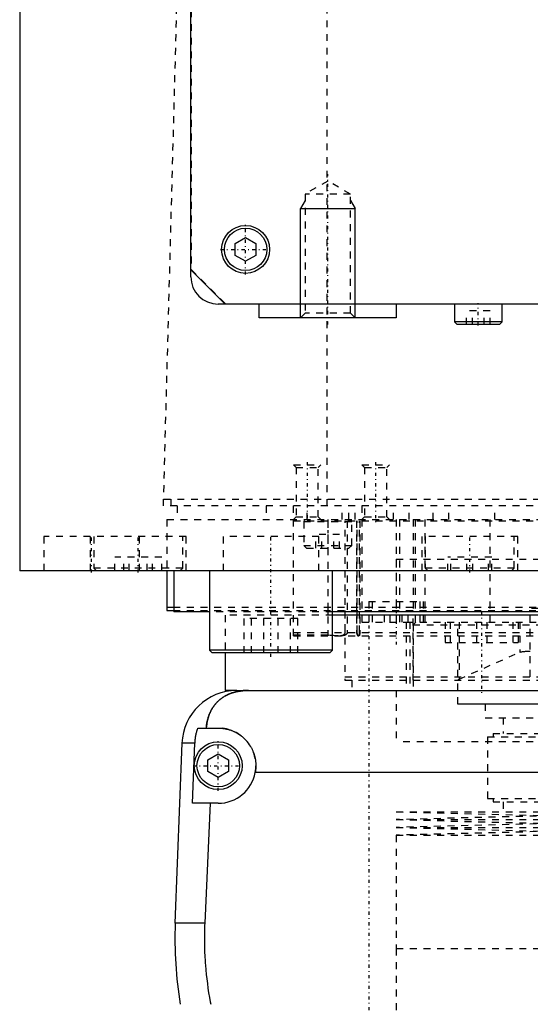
# Model space of a CAD drawing. Extents: x -120 to 120, y -123 to 447.
# Tile 2 of 11: x -100 to -25, y -38 to 106. Entities that reach past the tile are written whole.
import ezdxf

# ---------------------------------------------------------------- set-up
doc = ezdxf.new("R2010")
doc.units = 0
doc.linetypes.add('CENTER', pattern=[1.5, 0.45, -0.5, 0.05, -0.5])
doc.linetypes.add('DASHED', pattern=[2, 1, -1])
for name, color, linetype in [('AM_0', 7, 'CONTINUOUS'), ('AM_10', 7, 'CONTINUOUS'), ('AM_3', 7, 'DASHED'), ('AM_7', 7, 'CENTER')]:
    doc.layers.add(name, color=color, linetype=linetype)

msp = doc.modelspace()

# ---------------------------------------------------------------- linework, layer by layer
at = {"layer": 'AM_0', "color": 7, "linetype": 'CONTINUOUS'}
for p, q in [((-75, 68), (-75, 380)), ((-100, 363), (-100, 25)), ((-68.5, 72.87), (-67, 73.73)), ((-67, 73.73), (-65.5, 72.87)), ((-68.5, 71.13), (-68.5, 72.87)), ((-65.5, 72.87), (-65.5, 71.13)), ((-67, 70.27), (-68.5, 71.13)), ((-65.5, 71.13), (-67, 70.27)), ((-75, 69), (-70, 64)), ((71, 64), (-71, 64)), ((-65, 62), (-65, 64)), ((-45, 64), (-45, 62)), ((-36.5, 64), (-36.5, 61.4)), ((-29.5, 61.4), (-29.5, 64)), ((-45, 62), (-65, 62)), ((-36.5, 61.4), (-36.1, 61)), ((-29.5, 61.4), (-36.5, 61.4)), ((-29.9, 61), (-36.1, 61)), ((-29.9, 61), (-29.5, 61.4)), ((100, 25), (-100, 25)), ((-88.79, 25.01), (-88.79, 25)), ((-78.5, 25), (-78.5, 19.2)), ((-77.5, 25), (-77.5, 19)), ((-72.29, 25), (-72.29, 13.4)), ((-54.29, 13.4), (-54.29, 25)), ((-40.35, 25), (-40.35, 25)), ((-78.5, 19.7), (-77.57, 19.7)), ((-78.5, 19.2), (-77.58, 19.2)), ((-72.29, 19), (-77.5, 19)), ((54.29, 19), (-54.29, 19)), ((54.3, 18.5), (-54.3, 18.5)), ((-72.29, 13.4), (-71.89, 13)), ((-54.29, 13.4), (-72.29, 13.4)), ((-54.69, 13), (-71.89, 13)), ((-70, 13), (-70, 7.5)), ((-54.69, 13), (-54.29, 13.4)), ((-68.3, 7.5), (-70, 7.5)), ((-68.3, 7.5), (68.3, 7.5)), ((-73.97, 2), (-71, 2)), ((-77.28, -26.54), (-76.29, -0.2)), ((-74.4, -0.2), (-76.29, -0.2)), ((-74.75, -9), (-74.4, -0.2)), ((-72.5, -2.63), (-71, -1.77)), ((-72.5, -4.37), (-72.5, -2.63)), ((-71, -1.77), (-69.5, -2.63)), ((-69.5, -2.63), (-69.5, -4.37)), ((-71, -5.23), (-72.5, -4.37)), ((-69.5, -4.37), (-71, -5.23)), ((65.59, -4.5), (-65.59, -4.5)), ((-71, -9), (-74.75, -9)), ((-72.2, -9), (-72.97, -26.54)), ((-72.97, -26.54), (-77.28, -26.54))]:
    msp.add_line(p, q, dxfattribs=at)
for points in [[(-66.56, 7.5, 0), (-66.61, 7.5, 0), (-66.7, 7.5, 0), (-66.8, 7.5, 0), (-66.84, 7.5, 0), (-66.89, 7.49, 0), (-66.98, 7.49, 0), (-67.08, 7.49, 0), (-67.17, 7.48, 0), (-67.26, 7.47, 0), (-67.35, 7.47, 0), (-67.4, 7.46, 0), (-67.45, 7.46, 0), (-67.54, 7.45, 0), (-67.63, 7.44, 0), (-67.72, 7.42, 0), (-67.82, 7.41, 0), (-67.91, 7.4, 0), (-67.95, 7.39, 0), (-68, 7.38, 0), (-68.09, 7.37, 0), (-68.18, 7.35, 0), (-68.23, 7.34, 0), (-68.27, 7.33, 0), (-68.36, 7.31, 0), (-68.45, 7.29, 0), (-68.49, 7.28, 0), (-68.53, 7.27, 0), (-68.62, 7.24, 0), (-68.71, 7.22, 0), (-68.79, 7.2, 0), (-68.88, 7.17, 0), (-68.96, 7.14, 0), (-69, 7.13, 0), (-69.04, 7.11, 0), (-69.13, 7.08, 0), (-69.21, 7.05, 0), (-69.29, 7.02, 0), (-69.37, 6.99, 0), (-69.45, 6.96, 0), (-69.49, 6.94, 0), (-69.53, 6.92, 0), (-69.6, 6.89, 0), (-69.68, 6.85, 0), (-69.76, 6.81, 0), (-69.83, 6.77, 0), (-69.91, 6.74, 0), (-69.94, 6.72, 0), (-69.98, 6.69, 0), (-70.05, 6.65, 0), (-70.12, 6.61, 0), (-70.19, 6.57, 0), (-70.26, 6.52, 0), (-70.33, 6.48, 0), (-70.37, 6.46, 0), (-70.4, 6.43, 0), (-70.47, 6.39, 0), (-70.53, 6.34, 0), (-70.6, 6.29, 0), (-70.66, 6.24, 0), (-70.72, 6.19, 0), (-70.75, 6.17, 0), (-70.78, 6.14, 0), (-70.84, 6.09, 0), (-70.9, 6.04, 0), (-70.93, 6.01, 0), (-70.96, 5.98, 0), (-71.02, 5.93, 0), (-71.08, 5.87, 0), (-71.1, 5.85, 0), (-71.13, 5.82, 0), (-71.19, 5.76, 0), (-71.24, 5.71, 0), (-71.29, 5.65, 0), (-71.34, 5.59, 0), (-71.4, 5.53, 0), (-71.42, 5.5, 0), (-71.45, 5.47, 0), (-71.5, 5.41, 0), (-71.54, 5.35, 0), (-71.59, 5.28, 0), (-71.64, 5.22, 0), (-71.68, 5.16, 0), (-71.71, 5.12, 0), (-71.73, 5.09, 0), (-71.77, 5.02, 0), (-71.82, 4.96, 0), (-71.86, 4.89, 0), (-71.9, 4.82, 0), (-71.94, 4.75, 0), (-71.96, 4.72, 0), (-71.98, 4.68, 0), (-72.02, 4.61, 0), (-72.06, 4.54, 0), (-72.1, 4.46, 0), (-72.13, 4.39, 0), (-72.17, 4.32, 0), (-72.18, 4.28, 0), (-72.2, 4.24, 0), (-72.24, 4.16, 0), (-72.27, 4.09, 0), (-72.3, 4.01, 0), (-72.33, 3.93, 0), (-72.36, 3.85, 0), (-72.37, 3.81, 0), (-72.39, 3.77, 0), (-72.42, 3.69, 0), (-72.44, 3.61, 0), (-72.46, 3.57, 0), (-72.47, 3.52, 0), (-72.49, 3.44, 0), (-72.52, 3.36, 0), (-72.53, 3.32, 0), (-72.54, 3.27, 0), (-72.56, 3.19, 0), (-72.58, 3.1, 0), (-72.6, 3.02, 0), (-72.62, 2.93, 0), (-72.63, 2.84, 0), (-72.64, 2.8, 0), (-72.65, 2.76, 0), (-72.66, 2.67, 0), (-72.68, 2.58, 0), (-72.72, 2.27, 0), (-72.74, 2, 0)], [(-74.4, -0.2, 0), (-74.39, -0.14, 0), (-74.39, -0.02, 0), (-74.38, 0.1, 0), (-74.37, 0.16, 0), (-74.37, 0.23, 0), (-74.35, 0.35, 0), (-74.34, 0.47, 0), (-74.32, 0.6, 0), (-74.3, 0.72, 0), (-74.28, 0.85, 0), (-74.27, 0.91, 0), (-74.26, 0.97, 0), (-74.23, 1.1, 0), (-74.2, 1.22, 0), (-74.17, 1.34, 0), (-74.14, 1.47, 0), (-74.1, 1.59, 0), (-74.09, 1.65, 0), (-74.07, 1.71, 0), (-74.03, 1.83, 0), (-73.99, 1.94, 0), (-73.97, 2, 0)], [(-71, 2, 0), (-70.96, 2, 0), (-70.87, 2, 0), (-70.78, 2, 0), (-70.73, 1.99, 0), (-70.69, 1.99, 0), (-70.6, 1.99, 0), (-70.51, 1.98, 0), (-70.42, 1.97, 0), (-70.33, 1.96, 0), (-70.24, 1.95, 0), (-70.19, 1.94, 0), (-70.15, 1.93, 0), (-70.06, 1.92, 0), (-69.97, 1.9, 0), (-69.88, 1.88, 0), (-69.79, 1.86, 0), (-69.7, 1.84, 0), (-69.65, 1.83, 0), (-69.61, 1.82, 0), (-69.52, 1.8, 0), (-69.43, 1.77, 0), (-69.38, 1.76, 0), (-69.34, 1.74, 0), (-69.25, 1.72, 0), (-69.17, 1.69, 0), (-69.12, 1.67, 0), (-69.08, 1.65, 0), (-68.99, 1.62, 0), (-68.91, 1.59, 0), (-68.82, 1.55, 0), (-68.74, 1.51, 0), (-68.66, 1.48, 0), (-68.61, 1.46, 0), (-68.57, 1.44, 0), (-68.49, 1.39, 0), (-68.41, 1.35, 0), (-68.33, 1.31, 0), (-68.25, 1.26, 0), (-68.17, 1.22, 0), (-68.14, 1.2, 0), (-68.1, 1.17, 0), (-68.02, 1.12, 0), (-67.95, 1.07, 0), (-67.87, 1.02, 0), (-67.8, 0.97, 0), (-67.73, 0.92, 0), (-67.69, 0.89, 0), (-67.66, 0.87, 0), (-67.59, 0.81, 0), (-67.52, 0.76, 0), (-67.45, 0.7, 0), (-67.39, 0.65, 0), (-67.32, 0.59, 0), (-67.29, 0.56, 0), (-67.26, 0.53, 0), (-67.2, 0.47, 0), (-67.14, 0.41, 0), (-67.08, 0.35, 0), (-67.02, 0.29, 0), (-66.96, 0.23, 0), (-66.93, 0.2, 0), (-66.9, 0.17, 0), (-66.84, 0.1, 0), (-66.79, 0.04, 0), (-66.76, 0, 0), (-66.73, -0.03, 0), (-66.68, -0.1, 0), (-66.62, -0.17, 0), (-66.6, -0.2, 0), (-66.57, -0.24, 0), (-66.52, -0.31, 0), (-66.47, -0.38, 0), (-66.42, -0.45, 0), (-66.37, -0.53, 0), (-66.32, -0.6, 0), (-66.3, -0.64, 0), (-66.28, -0.68, 0), (-66.23, -0.76, 0), (-66.19, -0.83, 0), (-66.15, -0.91, 0), (-66.11, -0.99, 0), (-66.06, -1.07, 0), (-66.05, -1.11, 0), (-66.03, -1.15, 0), (-65.99, -1.23, 0), (-65.95, -1.32, 0), (-65.92, -1.4, 0), (-65.88, -1.48, 0), (-65.85, -1.57, 0), (-65.84, -1.61, 0), (-65.82, -1.65, 0), (-65.79, -1.74, 0), (-65.76, -1.82, 0), (-65.74, -1.91, 0), (-65.71, -1.99, 0), (-65.69, -2.08, 0), (-65.68, -2.12, 0), (-65.66, -2.17, 0), (-65.64, -2.25, 0), (-65.62, -2.34, 0), (-65.61, -2.43, 0), (-65.59, -2.52, 0), (-65.57, -2.6, 0), (-65.57, -2.65, 0), (-65.56, -2.69, 0), (-65.55, -2.78, 0), (-65.54, -2.87, 0), (-65.53, -2.91, 0), (-65.53, -2.96, 0), (-65.52, -3.04, 0), (-65.51, -3.13, 0), (-65.51, -3.18, 0), (-65.51, -3.22, 0), (-65.5, -3.31, 0), (-65.5, -3.39, 0), (-65.5, -3.48, 0), (-65.5, -3.57, 0), (-65.5, -3.65, 0), (-65.5, -3.7, 0), (-65.51, -3.74, 0), (-65.51, -3.83, 0), (-65.52, -3.92, 0), (-65.52, -4.01, 0), (-65.53, -4.1, 0), (-65.54, -4.19, 0), (-65.55, -4.23, 0), (-65.55, -4.28, 0), (-65.57, -4.37, 0), (-65.58, -4.46, 0), (-65.59, -4.5, 0)], [(-72.97, -26.54, 0), (-72.99, -26.87, 0), (-73.01, -27.51, 0), (-73.02, -28.16, 0), (-73.02, -28.47, 0), (-73.02, -28.79, 0), (-73.02, -29.43, 0), (-73, -30.07, 0), (-72.98, -30.72, 0), (-72.96, -31.37, 0), (-72.92, -32.03, 0), (-72.9, -32.36, 0), (-72.87, -32.69, 0), (-72.82, -33.35, 0), (-72.75, -34.02, 0), (-72.68, -34.69, 0), (-72.59, -35.36, 0), (-72.5, -36.04, 0), (-72.45, -36.38, 0), (-72.4, -36.71, 0), (-72.29, -37.39, 0), (-72.17, -38.06, 0), (-72.1, -38.4, 0)]]:
    msp.add_polyline3d(points, dxfattribs=at)
for centre, radius in [((-67, 72), 3.5), ((-67, 72), 3.1), ((-71, -3.5), 3.5), ((-71, -3.5), 3.1)]:
    msp.add_circle(centre, radius, dxfattribs=at)
for centre, radius, start, end in [((-71, 68), 4, 180, 270), ((-68.3, -0.5), 8, 90, 177.861), ((-71, -3.5), 5.5, 270, 349.5243), ((-17.32, -28.78), 60, 177.861, 189.225)]:
    msp.add_arc(centre, radius, start, end, dxfattribs=at)
at = {"layer": 'AM_10', "color": 7, "linetype": 'CONTINUOUS'}
for p, q in [((-58.32, 79.17), (-59, 78)), ((-59, 62), (-59, 78)), ((-59, 78), (-51, 78)), ((-51.68, 79.17), (-51, 78)), ((-51, 62), (-51, 78))]:
    msp.add_line(p, q, dxfattribs=at)
at = {"layer": 'AM_3', "color": 6, "linetype": 'DASHED'}
for p, q in [((-74.95, 374.95), (-74.95, 69.05)), ((-79, 34.5), (-76.83, 115.63)), ((-55.06, 34.5), (-55.06, 116.6)), ((-55, 82), (-58.32, 80.08)), ((-51.68, 80.08), (-55, 82)), ((-58.32, 80.08), (-58.32, 62.68)), ((-51.68, 80.08), (-58.32, 80.08)), ((-51.68, 62.68), (-51.68, 80.08)), ((-74.95, 69.05), (-69.95, 64.05)), ((-69.95, 64.05), (69.95, 64.05)), ((-58.32, 62.68), (-59, 62)), ((-51.68, 62.68), (-58.32, 62.68)), ((-51, 62), (-51.68, 62.68)), ((-34.73, 61), (-34.73, 63)), ((-31.27, 63), (-34.73, 63)), ((-33.87, 61), (-33.87, 63)), ((-32.13, 61), (-32.13, 63)), ((-31.27, 61), (-31.27, 63)), ((-60, 40.5), (-59.62, 40.12)), ((-60, 40.5), (-56, 40.5)), ((-56.38, 40.12), (-56, 40.5)), ((-50, 40.5), (-49.62, 40.12)), ((-50, 40.5), (-46, 40.5)), ((-46.38, 40.12), (-46, 40.5)), ((-59.62, 40.12), (-59.62, 32.88)), ((-59.62, 40.12), (-56.38, 40.12)), ((-56.38, 32.88), (-56.38, 40.12)), ((-49.62, 40.12), (-49.62, 32.88)), ((-49.62, 40.12), (-46.38, 40.12)), ((-46.38, 32.88), (-46.38, 40.12)), ((-78.97, 35.5), (78.97, 35.5)), ((-77.86, 34.5), (-77.86, 35.5)), ((-60, 15.5), (-60, 35.5)), ((79, 34.5), (-79, 34.5)), ((-77, 34.5), (-77, 32.5)), ((-64, 34.5), (-64, 32.5)), ((-58, 32.5), (-58, 34.5)), ((-52.9, 32.5), (-52.9, 34.5)), ((-51.9, 32.5), (-51.9, 34.5)), ((-51, 32.5), (-51, 34.5)), ((-50, 34.5), (-50, 17.5)), ((-45.38, 32.5), (-45.38, 34.5)), ((-43.08, 32.5), (-43.08, 34.5)), ((-39.62, 32.5), (-39.62, 34.5)), ((-37.31, 32.5), (-37.31, 34.5)), ((-30.58, 32.5), (-30.58, 34.5)), ((-78.5, 32.5), (78.5, 32.5)), ((-78.5, 32.5), (-78.5, 25)), ((-59.62, 32.88), (-60, 32.5)), ((-60, 32.3), (60, 32.3)), ((-59.62, 32.88), (-56.38, 32.88)), ((-58.5, 32.2), (-58.5, 28.7)), ((-58.5, 32.2), (-51.5, 32.2)), ((-56, 32.5), (-56.38, 32.88)), ((-55, 32.3), (-55, 15.5)), ((-52.44, 16), (-52.44, 32.3)), ((-52.15, 32.3), (-52.15, 16)), ((-51.5, 28.7), (-51.5, 32.2)), ((-50.79, 32.3), (-50.79, 16)), ((-50.69, 16), (-50.69, 32.3)), ((-50.36, 16), (-50.36, 32.3)), ((-50.32, 32.3), (-50.32, 16)), ((-49.62, 32.88), (-50, 32.5)), ((-49.62, 32.88), (-46.38, 32.88)), ((-46, 32.5), (-46.38, 32.88)), ((-45, 32.5), (-45, 17.5)), ((-44.5, 32.5), (-44.5, 17.5)), ((-42.5, 32.5), (-42.5, 19.2)), ((-42.23, 32.5), (-42.23, 17.5)), ((-40.83, 32.5), (-40.83, 17.5)), ((-31.31, 32.5), (-31.31, 17.5)), ((-56.73, 28.3), (-56.73, 30.3)), ((-53.27, 30.3), (-56.73, 30.3)), ((-55.87, 28.3), (-55.87, 30.3)), ((-54.13, 28.3), (-54.13, 30.3)), ((-53.27, 28.3), (-53.27, 30.3)), ((-96.5, 30), (-96.5, 25)), ((-75.69, 30), (-96.5, 30)), ((-89.69, 30), (-89.69, 25)), ((-89.19, 30), (-89.19, 25.4)), ((-82.5, 25), (-82.5, 30)), ((-76.19, 25.4), (-76.19, 30)), ((-75.69, 25), (-75.69, 30)), ((-70.29, 30), (-70.29, 25)), ((-56.29, 30), (-70.29, 30)), ((-56.29, 25), (-56.29, 30)), ((-41.25, 30), (-41.25, 25)), ((-27.25, 30), (-41.25, 30)), ((-40.75, 30), (-40.75, 25.4)), ((-27.75, 25.4), (-27.75, 30)), ((-27.25, 25), (-27.25, 30)), ((-58.5, 28.7), (-58.1, 28.3)), ((-58.5, 28.7), (-51.5, 28.7)), ((-58.1, 28.3), (-51.9, 28.3)), ((-51.9, 28.3), (-51.5, 28.7)), ((-86.12, 25), (-86.12, 27)), ((-79.25, 27), (-86.12, 27)), ((-84.8, 25), (-84.8, 27)), ((-84.01, 25), (-84.01, 27)), ((-81.36, 25), (-81.36, 27)), ((-80.58, 25), (-80.58, 27)), ((-79.25, 25), (-79.25, 27)), ((-45, 26.7), (45, 26.7)), ((-45, 26.7), (-45, 19.2)), ((-37.45, 25), (-37.45, 27)), ((-31.05, 27), (-37.45, 27)), ((-37, 25), (-37, 27)), ((-34.7, 25), (-34.7, 27)), ((-33.8, 25), (-33.8, 27)), ((-31.5, 25), (-31.5, 27)), ((-31.05, 25), (-31.05, 27)), ((-89.19, 25.4), (-88.79, 25.01)), ((-76.19, 25.4), (-89.19, 25.4)), ((-76.59, 25), (-76.19, 25.4)), ((-40.75, 25.4), (-40.35, 25)), ((-27.75, 25.4), (-40.75, 25.4)), ((-28.15, 25), (-27.75, 25.4)), ((-49, 20.5), (-49, 17.5)), ((-49, 20.5), (-41, 20.5)), ((-48.5, 20.5), (-48.5, 17.5)), ((-41.5, 17.5), (-41.5, 20.5)), ((-41, 17.5), (-41, 20.5)), ((-77.58, 19.2), (77.58, 19.2)), ((-77.57, 19.7), (77.57, 19.7)), ((-54.29, 19), (-72.29, 19)), ((-55, 19), (-55, 18.5)), ((-52.5, 19.2), (-52.5, 9)), ((-42.5, 9), (-42.5, 19.2)), ((-18.23, 19.5), (-25.44, 19.5)), ((-25.44, 9.5), (-25.44, 19.5)), ((-70, 18.5), (-70, 13)), ((-54.3, 18.5), (-70, 18.5)), ((-67.19, 13), (-67.19, 18)), ((-59.38, 18), (-67.19, 18)), ((-66.14, 13), (-66.14, 18)), ((-64.33, 13), (-64.33, 18)), ((-62.24, 13), (-62.24, 18)), ((-60.43, 13), (-60.43, 18)), ((-59.38, 13), (-59.38, 18)), ((-50, 17.5), (-43.53, 17.5)), ((-46.73, 17.5), (-46.73, 18.5)), ((-45.87, 17.5), (-45.87, 18.5)), ((-44.13, 17.5), (-44.13, 18.5)), ((-43.53, 17.5), (-43.53, 7.5)), ((-43.53, 17.5), (-21.53, 17.5)), ((-43.27, 17.5), (-43.27, 18.5)), ((-43.03, 17.5), (-43.03, 7.5)), ((-42.13, 17.5), (-42.53, 17.1)), ((-37.86, 17.5), (-37.86, 14.5)), ((-37.11, 17.5), (-37.11, 14.5)), ((-36, 5.5), (-36, 17.5)), ((-35.82, 17.5), (-35.82, 9.14)), ((-33.28, 17.5), (-33.28, 14.5)), ((-31.77, 17.5), (-31.77, 14.5)), ((-27.95, 17.5), (-27.95, 14.5)), ((-27.19, 17.5), (-27.19, 14.5)), ((-26.96, 17.5), (-26.96, 13.1)), ((-60, 16), (60, 16)), ((-42.53, 17.1), (-42.53, 7.5)), ((-42.53, 17.1), (-22.53, 17.1)), ((-55, 15.57), (-60, 15.57)), ((-60, 15.5), (60, 15.5)), ((-60, 15.5), (-54.31, 15.5)), ((-37.86, 14.5), (-27.19, 14.5)), ((-35.82, 9.14), (-26.96, 13.1)), ((-25.44, 13.27), (-25.41, 13.27)), ((-52.5, 9.5), (52.5, 9.5)), ((-52.5, 9), (52.5, 9)), ((-51.5, 9), (-51.5, 7.5)), ((-45, 7.5), (-45, 0)), ((-45, 7.5), (-45, 0)), ((-36, 5.52), (36, 5.52)), ((36, 5.5), (-36, 5.5)), ((-32, 5.5), (-32, 3.5)), ((-32, 3.5), (32, 3.5)), ((-29.35, 3.5), (-29.35, 1.2)), ((45, 0), (-45, 0)), ((-31.65, 0.7), (-31.65, -8.3)), ((-31.65, 0.7), (31.65, 0.7)), ((-30.85, 1.2), (-30.85, 0.7)), ((-30.85, 1.2), (30.85, 1.2)), ((-31.65, -8.3), (31.65, -8.3)), ((-30.85, -8.3), (-30.85, -8.8)), ((-30.85, -8.8), (30.85, -8.8)), ((-29.35, -8.8), (-29.35, -10.25)), ((-45, -10.25), (-22.5, -10.82)), ((-45, -10.25), (45, -10.25)), ((-22.5, -10.82), (-45, -11.39)), ((-45, -11.39), (-22.5, -11.96)), ((-45, -11.39), (45, -11.39)), ((-22.5, -11.96), (-45, -12.53)), ((-45, -12.53), (-22.5, -13.1)), ((-45, -12.53), (45, -12.53)), ((-22.5, -13.1), (-45, -13.67)), ((-45, -13.67), (-45, -30.25)), ((-45, -13.67), (45, -13.67)), ((-45, -30.25), (45, -30.25)), ((-45, -30.25), (-45, -46.83)), ((-45, -30.25), (0, -30.25))]:
    msp.add_line(p, q, dxfattribs=at)
for points in [[(-53.48, 15.5, 0), (-53.44, 15.5, 0), (-53.37, 15.5, 0), (-53.3, 15.5, 0), (-53.27, 15.51, 0), (-53.24, 15.51, 0), (-53.17, 15.51, 0), (-53.1, 15.52, 0), (-53.02, 15.53, 0), (-52.95, 15.55, 0), (-52.88, 15.57, 0), (-52.85, 15.58, 0), (-52.82, 15.59, 0), (-52.76, 15.61, 0), (-52.72, 15.63, 0), (-52.71, 15.63, 0), (-52.7, 15.64, 0), (-52.69, 15.64, 0), (-52.69, 15.64, 0), (-52.68, 15.65, 0), (-52.67, 15.66, 0), (-52.66, 15.66, 0), (-52.65, 15.67, 0), (-52.64, 15.67, 0), (-52.63, 15.68, 0), (-52.63, 15.68, 0), (-52.62, 15.69, 0), (-52.61, 15.69, 0), (-52.6, 15.7, 0), (-52.59, 15.71, 0), (-52.58, 15.72, 0), (-52.58, 15.72, 0), (-52.57, 15.72, 0), (-52.57, 15.73, 0), (-52.56, 15.74, 0), (-52.55, 15.75, 0), (-52.54, 15.76, 0), (-52.53, 15.76, 0), (-52.53, 15.77, 0), (-52.53, 15.77, 0), (-52.52, 15.78, 0), (-52.51, 15.79, 0), (-52.51, 15.8, 0), (-52.5, 15.8, 0), (-52.5, 15.81, 0), (-52.49, 15.82, 0), (-52.49, 15.83, 0), (-52.48, 15.83, 0), (-52.48, 15.84, 0), (-52.47, 15.85, 0), (-52.47, 15.86, 0), (-52.46, 15.88, 0), (-52.46, 15.89, 0), (-52.46, 15.89, 0), (-52.45, 15.9, 0), (-52.45, 15.91, 0), (-52.45, 15.92, 0), (-52.45, 15.93, 0), (-52.44, 15.95, 0), (-52.44, 15.96, 0), (-52.44, 15.96, 0), (-52.44, 15.97, 0), (-52.44, 15.98, 0), (-52.44, 15.99, 0), (-52.44, 16, 0)], [(-52.15, 16, 0), (-52.15, 16, 0), (-52.15, 15.99, 0), (-52.15, 15.99, 0), (-52.15, 15.98, 0), (-52.15, 15.98, 0), (-52.15, 15.97, 0), (-52.15, 15.97, 0), (-52.15, 15.96, 0), (-52.15, 15.96, 0), (-52.15, 15.95, 0), (-52.15, 15.95, 0), (-52.15, 15.95, 0), (-52.15, 15.94, 0), (-52.16, 15.93, 0), (-52.16, 15.93, 0), (-52.16, 15.92, 0), (-52.16, 15.92, 0), (-52.16, 15.91, 0), (-52.16, 15.91, 0), (-52.16, 15.91, 0), (-52.16, 15.9, 0), (-52.16, 15.9, 0), (-52.16, 15.9, 0), (-52.17, 15.89, 0), (-52.17, 15.88, 0), (-52.17, 15.88, 0), (-52.17, 15.88, 0), (-52.17, 15.87, 0), (-52.17, 15.87, 0), (-52.18, 15.86, 0), (-52.18, 15.86, 0), (-52.18, 15.85, 0), (-52.18, 15.85, 0), (-52.18, 15.85, 0), (-52.18, 15.84, 0), (-52.19, 15.84, 0), (-52.19, 15.83, 0), (-52.19, 15.83, 0), (-52.19, 15.82, 0), (-52.2, 15.82, 0), (-52.2, 15.82, 0), (-52.2, 15.81, 0), (-52.2, 15.81, 0), (-52.21, 15.8, 0), (-52.21, 15.8, 0), (-52.21, 15.79, 0), (-52.21, 15.79, 0), (-52.21, 15.79, 0), (-52.22, 15.78, 0), (-52.22, 15.78, 0), (-52.22, 15.77, 0), (-52.23, 15.77, 0), (-52.23, 15.77, 0), (-52.23, 15.76, 0), (-52.23, 15.76, 0), (-52.24, 15.76, 0), (-52.24, 15.75, 0), (-52.25, 15.74, 0), (-52.26, 15.73, 0), (-52.27, 15.71, 0), (-52.3, 15.69, 0), (-52.32, 15.67, 0), (-52.35, 15.65, 0), (-52.37, 15.64, 0), (-52.4, 15.62, 0), (-52.41, 15.61, 0), (-52.43, 15.6, 0), (-52.46, 15.59, 0), (-52.49, 15.58, 0), (-52.5, 15.57, 0)], [(-50.79, 16, 0), (-50.79, 16, 0), (-50.79, 15.99, 0), (-50.79, 15.98, 0), (-50.79, 15.98, 0), (-50.79, 15.97, 0), (-50.79, 15.97, 0), (-50.79, 15.96, 0), (-50.79, 15.95, 0), (-50.79, 15.94, 0), (-50.79, 15.94, 0), (-50.79, 15.93, 0), (-50.79, 15.93, 0), (-50.79, 15.92, 0), (-50.79, 15.91, 0), (-50.79, 15.91, 0), (-50.78, 15.9, 0), (-50.78, 15.89, 0), (-50.78, 15.89, 0), (-50.78, 15.88, 0), (-50.78, 15.88, 0), (-50.78, 15.87, 0), (-50.78, 15.87, 0), (-50.78, 15.86, 0), (-50.78, 15.86, 0), (-50.78, 15.85, 0), (-50.78, 15.84, 0), (-50.78, 15.84, 0), (-50.78, 15.83, 0), (-50.77, 15.83, 0), (-50.77, 15.82, 0), (-50.77, 15.81, 0), (-50.77, 15.81, 0), (-50.77, 15.8, 0), (-50.77, 15.8, 0), (-50.77, 15.79, 0), (-50.77, 15.78, 0), (-50.76, 15.78, 0), (-50.76, 15.77, 0), (-50.76, 15.76, 0), (-50.76, 15.76, 0), (-50.76, 15.76, 0), (-50.76, 15.75, 0), (-50.75, 15.74, 0), (-50.75, 15.74, 0), (-50.75, 15.73, 0), (-50.75, 15.73, 0), (-50.75, 15.72, 0), (-50.75, 15.72, 0), (-50.74, 15.71, 0), (-50.74, 15.71, 0), (-50.74, 15.7, 0), (-50.74, 15.7, 0), (-50.74, 15.69, 0), (-50.73, 15.69, 0), (-50.73, 15.68, 0), (-50.73, 15.68, 0), (-50.73, 15.67, 0), (-50.73, 15.67, 0), (-50.72, 15.66, 0), (-50.72, 15.66, 0), (-50.72, 15.66, 0), (-50.72, 15.65, 0), (-50.72, 15.65, 0), (-50.72, 15.64, 0), (-50.71, 15.64, 0), (-50.71, 15.64, 0), (-50.71, 15.63, 0), (-50.71, 15.63, 0), (-50.71, 15.63, 0), (-50.71, 15.62, 0), (-50.7, 15.62, 0), (-50.7, 15.61, 0), (-50.7, 15.61, 0), (-50.7, 15.61, 0), (-50.69, 15.6, 0), (-50.69, 15.6, 0), (-50.69, 15.6, 0), (-50.69, 15.59, 0), (-50.68, 15.59, 0), (-50.68, 15.59, 0), (-50.68, 15.58, 0), (-50.68, 15.58, 0), (-50.67, 15.58, 0), (-50.67, 15.57, 0), (-50.67, 15.57, 0), (-50.67, 15.57, 0), (-50.67, 15.56, 0), (-50.66, 15.56, 0), (-50.66, 15.56, 0), (-50.66, 15.55, 0), (-50.66, 15.55, 0), (-50.65, 15.55, 0), (-50.65, 15.55, 0), (-50.65, 15.54, 0), (-50.65, 15.54, 0), (-50.64, 15.54, 0), (-50.64, 15.54, 0), (-50.64, 15.53, 0), (-50.64, 15.53, 0), (-50.63, 15.53, 0), (-50.63, 15.53, 0), (-50.63, 15.53, 0), (-50.62, 15.52, 0), (-50.62, 15.52, 0), (-50.62, 15.52, 0), (-50.62, 15.52, 0), (-50.62, 15.52, 0), (-50.61, 15.52, 0), (-50.61, 15.51, 0), (-50.61, 15.51, 0), (-50.61, 15.51, 0), (-50.61, 15.51, 0), (-50.6, 15.51, 0), (-50.6, 15.51, 0), (-50.6, 15.51, 0), (-50.6, 15.51, 0), (-50.59, 15.51, 0), (-50.59, 15.5, 0), (-50.59, 15.5, 0), (-50.59, 15.5, 0), (-50.58, 15.5, 0), (-50.58, 15.5, 0), (-50.58, 15.5, 0), (-50.58, 15.5, 0), (-50.57, 15.5, 0), (-50.57, 15.5, 0), (-50.57, 15.5, 0), (-50.57, 15.5, 0), (-50.57, 15.5, 0), (-50.56, 15.5, 0)], [(-50.49, 15.5, 0), (-50.49, 15.5, 0), (-50.5, 15.5, 0), (-50.5, 15.5, 0), (-50.5, 15.5, 0), (-50.5, 15.5, 0), (-50.5, 15.5, 0), (-50.51, 15.5, 0), (-50.51, 15.5, 0), (-50.51, 15.5, 0), (-50.51, 15.5, 0), (-50.51, 15.5, 0), (-50.52, 15.5, 0), (-50.52, 15.51, 0), (-50.52, 15.51, 0), (-50.52, 15.51, 0), (-50.53, 15.51, 0), (-50.53, 15.51, 0), (-50.53, 15.51, 0), (-50.53, 15.51, 0), (-50.53, 15.51, 0), (-50.54, 15.52, 0), (-50.54, 15.52, 0), (-50.54, 15.52, 0), (-50.54, 15.52, 0), (-50.54, 15.52, 0), (-50.54, 15.52, 0), (-50.55, 15.52, 0), (-50.55, 15.53, 0), (-50.55, 15.53, 0), (-50.55, 15.53, 0), (-50.56, 15.53, 0), (-50.56, 15.54, 0), (-50.56, 15.54, 0), (-50.56, 15.54, 0), (-50.56, 15.54, 0), (-50.57, 15.54, 0), (-50.57, 15.55, 0), (-50.57, 15.55, 0), (-50.57, 15.55, 0), (-50.58, 15.55, 0), (-50.58, 15.56, 0), (-50.58, 15.56, 0), (-50.58, 15.56, 0), (-50.58, 15.57, 0), (-50.59, 15.57, 0), (-50.59, 15.57, 0), (-50.59, 15.58, 0), (-50.59, 15.58, 0), (-50.59, 15.58, 0), (-50.6, 15.59, 0), (-50.6, 15.59, 0), (-50.6, 15.59, 0), (-50.6, 15.6, 0), (-50.6, 15.6, 0), (-50.61, 15.6, 0), (-50.61, 15.61, 0), (-50.61, 15.61, 0), (-50.61, 15.62, 0), (-50.61, 15.62, 0), (-50.62, 15.63, 0), (-50.62, 15.63, 0), (-50.62, 15.63, 0), (-50.62, 15.63, 0), (-50.62, 15.64, 0), (-50.62, 15.64, 0), (-50.63, 15.64, 0), (-50.63, 15.65, 0), (-50.63, 15.65, 0), (-50.63, 15.66, 0), (-50.63, 15.66, 0), (-50.63, 15.66, 0), (-50.64, 15.67, 0), (-50.64, 15.68, 0), (-50.64, 15.68, 0), (-50.64, 15.69, 0), (-50.64, 15.69, 0), (-50.64, 15.69, 0), (-50.65, 15.7, 0), (-50.65, 15.7, 0), (-50.65, 15.71, 0), (-50.65, 15.72, 0), (-50.65, 15.72, 0), (-50.65, 15.72, 0), (-50.66, 15.73, 0), (-50.66, 15.73, 0), (-50.66, 15.74, 0), (-50.66, 15.75, 0), (-50.66, 15.75, 0), (-50.66, 15.76, 0), (-50.66, 15.76, 0), (-50.67, 15.77, 0), (-50.67, 15.77, 0), (-50.67, 15.78, 0), (-50.67, 15.79, 0), (-50.67, 15.79, 0), (-50.67, 15.8, 0), (-50.67, 15.8, 0), (-50.67, 15.81, 0), (-50.68, 15.81, 0), (-50.68, 15.82, 0), (-50.68, 15.83, 0), (-50.68, 15.84, 0), (-50.68, 15.84, 0), (-50.68, 15.85, 0), (-50.68, 15.85, 0), (-50.68, 15.86, 0), (-50.68, 15.86, 0), (-50.68, 15.87, 0), (-50.68, 15.87, 0), (-50.68, 15.88, 0), (-50.69, 15.89, 0), (-50.69, 15.89, 0), (-50.69, 15.89, 0), (-50.69, 15.9, 0), (-50.69, 15.91, 0), (-50.69, 15.92, 0), (-50.69, 15.92, 0), (-50.69, 15.93, 0), (-50.69, 15.93, 0), (-50.69, 15.94, 0), (-50.69, 15.95, 0), (-50.69, 15.95, 0), (-50.69, 15.96, 0), (-50.69, 15.97, 0), (-50.69, 15.97, 0), (-50.69, 15.98, 0), (-50.69, 15.98, 0), (-50.69, 15.99, 0), (-50.69, 16, 0), (-50.69, 16, 0)], [(-50.49, 15.5, 0), (-50.49, 15.5, 0), (-50.49, 15.5, 0), (-50.49, 15.5, 0), (-50.49, 15.5, 0), (-50.49, 15.5, 0), (-50.48, 15.5, 0), (-50.48, 15.5, 0), (-50.48, 15.5, 0), (-50.48, 15.5, 0), (-50.47, 15.5, 0), (-50.47, 15.5, 0), (-50.47, 15.5, 0), (-50.47, 15.51, 0), (-50.47, 15.51, 0), (-50.47, 15.51, 0), (-50.46, 15.51, 0), (-50.46, 15.51, 0), (-50.46, 15.51, 0), (-50.46, 15.51, 0), (-50.46, 15.51, 0), (-50.45, 15.51, 0), (-50.45, 15.52, 0), (-50.45, 15.52, 0), (-50.45, 15.52, 0), (-50.45, 15.52, 0), (-50.45, 15.52, 0), (-50.45, 15.52, 0), (-50.44, 15.53, 0), (-50.44, 15.53, 0), (-50.44, 15.53, 0), (-50.44, 15.53, 0), (-50.44, 15.53, 0), (-50.44, 15.54, 0), (-50.43, 15.54, 0), (-50.43, 15.54, 0), (-50.43, 15.54, 0), (-50.43, 15.55, 0), (-50.43, 15.55, 0), (-50.42, 15.55, 0), (-50.42, 15.55, 0), (-50.42, 15.56, 0), (-50.42, 15.56, 0), (-50.42, 15.56, 0), (-50.42, 15.57, 0), (-50.42, 15.57, 0), (-50.41, 15.57, 0), (-50.41, 15.58, 0), (-50.41, 15.58, 0), (-50.41, 15.58, 0), (-50.41, 15.59, 0), (-50.41, 15.59, 0), (-50.41, 15.59, 0), (-50.4, 15.6, 0), (-50.4, 15.6, 0), (-50.4, 15.6, 0), (-50.4, 15.61, 0), (-50.4, 15.61, 0), (-50.4, 15.62, 0), (-50.4, 15.62, 0), (-50.4, 15.63, 0), (-50.4, 15.63, 0), (-50.39, 15.63, 0), (-50.39, 15.64, 0), (-50.39, 15.64, 0), (-50.39, 15.64, 0), (-50.39, 15.65, 0), (-50.39, 15.65, 0), (-50.39, 15.66, 0), (-50.39, 15.66, 0), (-50.39, 15.66, 0), (-50.39, 15.67, 0), (-50.38, 15.67, 0), (-50.38, 15.68, 0), (-50.38, 15.68, 0), (-50.38, 15.69, 0), (-50.38, 15.69, 0), (-50.38, 15.69, 0), (-50.38, 15.7, 0), (-50.38, 15.71, 0), (-50.38, 15.71, 0), (-50.38, 15.72, 0), (-50.38, 15.72, 0), (-50.37, 15.73, 0), (-50.37, 15.73, 0), (-50.37, 15.74, 0), (-50.37, 15.74, 0), (-50.37, 15.75, 0), (-50.37, 15.75, 0), (-50.37, 15.76, 0), (-50.37, 15.76, 0), (-50.37, 15.77, 0), (-50.37, 15.77, 0), (-50.37, 15.78, 0), (-50.37, 15.79, 0), (-50.37, 15.8, 0), (-50.37, 15.8, 0), (-50.37, 15.81, 0), (-50.36, 15.81, 0), (-50.36, 15.82, 0), (-50.36, 15.82, 0), (-50.36, 15.83, 0), (-50.36, 15.84, 0), (-50.36, 15.84, 0), (-50.36, 15.85, 0), (-50.36, 15.85, 0), (-50.36, 15.86, 0), (-50.36, 15.87, 0), (-50.36, 15.87, 0), (-50.36, 15.87, 0), (-50.36, 15.88, 0), (-50.36, 15.89, 0), (-50.36, 15.89, 0), (-50.36, 15.89, 0), (-50.36, 15.9, 0), (-50.36, 15.91, 0), (-50.36, 15.92, 0), (-50.36, 15.92, 0), (-50.36, 15.93, 0), (-50.36, 15.93, 0), (-50.36, 15.94, 0), (-50.36, 15.95, 0), (-50.36, 15.95, 0), (-50.36, 15.96, 0), (-50.36, 15.97, 0), (-50.36, 15.97, 0), (-50.36, 15.98, 0), (-50.36, 15.98, 0), (-50.36, 15.99, 0), (-50.36, 16, 0), (-50.36, 16, 0)], [(-50.32, 16, 0), (-50.32, 16, 0), (-50.32, 15.99, 0), (-50.32, 15.98, 0), (-50.32, 15.98, 0), (-50.32, 15.98, 0), (-50.32, 15.97, 0), (-50.32, 15.96, 0), (-50.32, 15.95, 0), (-50.32, 15.95, 0), (-50.32, 15.94, 0), (-50.32, 15.94, 0), (-50.32, 15.93, 0), (-50.32, 15.92, 0), (-50.32, 15.92, 0), (-50.32, 15.91, 0), (-50.32, 15.9, 0), (-50.32, 15.9, 0), (-50.32, 15.89, 0), (-50.32, 15.89, 0), (-50.32, 15.88, 0), (-50.32, 15.87, 0), (-50.32, 15.87, 0), (-50.32, 15.87, 0), (-50.32, 15.86, 0), (-50.32, 15.85, 0), (-50.32, 15.85, 0), (-50.32, 15.84, 0), (-50.32, 15.84, 0), (-50.32, 15.83, 0), (-50.32, 15.82, 0), (-50.32, 15.82, 0), (-50.32, 15.81, 0), (-50.32, 15.81, 0), (-50.32, 15.8, 0), (-50.33, 15.8, 0), (-50.33, 15.79, 0), (-50.33, 15.78, 0), (-50.33, 15.78, 0), (-50.33, 15.77, 0), (-50.33, 15.77, 0), (-50.33, 15.76, 0), (-50.33, 15.76, 0), (-50.33, 15.75, 0), (-50.33, 15.74, 0), (-50.33, 15.74, 0), (-50.33, 15.73, 0), (-50.33, 15.73, 0), (-50.33, 15.72, 0), (-50.33, 15.72, 0), (-50.33, 15.71, 0), (-50.34, 15.71, 0), (-50.34, 15.7, 0), (-50.34, 15.69, 0), (-50.34, 15.69, 0), (-50.34, 15.69, 0), (-50.34, 15.68, 0), (-50.34, 15.68, 0), (-50.34, 15.67, 0), (-50.34, 15.67, 0), (-50.34, 15.66, 0), (-50.34, 15.66, 0), (-50.34, 15.66, 0), (-50.34, 15.65, 0), (-50.35, 15.65, 0), (-50.35, 15.64, 0), (-50.35, 15.64, 0), (-50.35, 15.64, 0), (-50.35, 15.63, 0), (-50.35, 15.63, 0), (-50.35, 15.63, 0), (-50.35, 15.62, 0), (-50.35, 15.62, 0), (-50.35, 15.61, 0), (-50.35, 15.61, 0), (-50.36, 15.6, 0), (-50.36, 15.6, 0), (-50.36, 15.6, 0), (-50.36, 15.6, 0), (-50.36, 15.59, 0), (-50.36, 15.59, 0), (-50.36, 15.58, 0), (-50.36, 15.58, 0), (-50.36, 15.58, 0), (-50.36, 15.57, 0), (-50.37, 15.57, 0), (-50.37, 15.57, 0), (-50.37, 15.56, 0), (-50.37, 15.56, 0), (-50.37, 15.56, 0), (-50.37, 15.56, 0), (-50.37, 15.55, 0), (-50.37, 15.55, 0), (-50.38, 15.55, 0), (-50.38, 15.54, 0), (-50.38, 15.54, 0), (-50.38, 15.54, 0), (-50.38, 15.54, 0), (-50.38, 15.54, 0), (-50.38, 15.53, 0), (-50.39, 15.53, 0), (-50.39, 15.53, 0), (-50.39, 15.53, 0), (-50.39, 15.52, 0), (-50.39, 15.52, 0), (-50.39, 15.52, 0), (-50.39, 15.52, 0), (-50.4, 15.52, 0), (-50.4, 15.52, 0), (-50.4, 15.52, 0), (-50.4, 15.51, 0), (-50.4, 15.51, 0), (-50.4, 15.51, 0), (-50.4, 15.51, 0), (-50.41, 15.51, 0), (-50.41, 15.51, 0), (-50.41, 15.51, 0), (-50.41, 15.51, 0), (-50.41, 15.5, 0), (-50.41, 15.5, 0), (-50.42, 15.5, 0), (-50.42, 15.5, 0), (-50.42, 15.5, 0), (-50.42, 15.5, 0), (-50.42, 15.5, 0), (-50.42, 15.5, 0), (-50.43, 15.5, 0), (-50.43, 15.5, 0), (-50.43, 15.5, 0), (-50.43, 15.5, 0), (-50.43, 15.5, 0)], [(-54.29, 15.54, 0), (-54.41, 15.55, 0), (-54.65, 15.56, 0), (-54.89, 15.57, 0), (-55, 15.57, 0)], [(-53.48, 15.5, 0), (-53.5, 15.5, 0), (-53.54, 15.5, 0), (-53.59, 15.5, 0), (-53.61, 15.5, 0), (-53.63, 15.5, 0), (-53.67, 15.5, 0), (-53.72, 15.51, 0), (-53.87, 15.51, 0), (-54.15, 15.53, 0), (-54.29, 15.54, 0)], [(-52.5, 15.57, 0), (-52.51, 15.57, 0), (-52.54, 15.56, 0), (-52.56, 15.55, 0), (-52.57, 15.55, 0), (-52.59, 15.55, 0), (-52.61, 15.54, 0), (-52.64, 15.53, 0), (-52.67, 15.53, 0), (-52.69, 15.52, 0), (-52.72, 15.52, 0), (-52.73, 15.52, 0), (-52.75, 15.51, 0), (-52.78, 15.51, 0), (-52.8, 15.51, 0), (-52.83, 15.51, 0), (-52.86, 15.5, 0), (-52.89, 15.5, 0), (-52.9, 15.5, 0), (-52.91, 15.5, 0), (-52.94, 15.5, 0), (-52.97, 15.5, 0), (-52.98, 15.5, 0)], [(-26.96, 13.1, 0), (-26.94, 13.1, 0), (-26.91, 13.11, 0), (-26.87, 13.12, 0), (-26.85, 13.13, 0), (-26.83, 13.13, 0), (-26.77, 13.15, 0), (-26.71, 13.16, 0), (-26.65, 13.17, 0), (-26.57, 13.18, 0), (-26.49, 13.19, 0), (-26.45, 13.19, 0), (-26.41, 13.2, 0), (-26.32, 13.21, 0), (-26.22, 13.22, 0), (-26.11, 13.23, 0), (-26, 13.23, 0), (-25.89, 13.24, 0), (-25.83, 13.25, 0), (-25.77, 13.25, 0), (-25.64, 13.26, 0), (-25.51, 13.27, 0), (-25.44, 13.27, 0)], [(-36, 9, 0), (-35.99, 9.02, 0), (-35.95, 9.07, 0), (-35.88, 9.12, 0), (-35.82, 9.14, 0)], [(-36, 8.99, 0), (-36, 8.99, 0), (-36, 8.99, 0), (-36, 8.99, 0), (-36, 9, 0)], [(-72.74, 2, 0), (-72.74, 2.05, 0), (-72.73, 2.14, 0), (-72.72, 2.23, 0), (-72.72, 2.27, 0), (-72.71, 2.32, 0), (-72.7, 2.41, 0), (-72.69, 2.5, 0), (-72.68, 2.59, 0), (-72.66, 2.68, 0), (-72.65, 2.76, 0), (-72.64, 2.81, 0), (-72.63, 2.85, 0), (-72.61, 2.94, 0), (-72.6, 3.03, 0), (-72.58, 3.11, 0), (-72.56, 3.2, 0), (-72.54, 3.28, 0), (-72.52, 3.33, 0), (-72.51, 3.37, 0), (-72.49, 3.45, 0), (-72.46, 3.53, 0), (-72.45, 3.58, 0), (-72.44, 3.62, 0), (-72.41, 3.7, 0), (-72.39, 3.78, 0), (-72.37, 3.82, 0), (-72.36, 3.86, 0), (-72.33, 3.94, 0), (-72.3, 4.01, 0), (-72.27, 4.09, 0), (-72.23, 4.17, 0), (-72.2, 4.24, 0), (-72.18, 4.28, 0), (-72.17, 4.32, 0), (-72.13, 4.39, 0), (-72.1, 4.46, 0), (-72.06, 4.54, 0), (-72.02, 4.61, 0), (-71.98, 4.68, 0), (-71.96, 4.71, 0), (-71.94, 4.75, 0), (-71.9, 4.82, 0), (-71.86, 4.89, 0), (-71.82, 4.95, 0), (-71.78, 5.02, 0), (-71.73, 5.08, 0), (-71.71, 5.12, 0), (-71.69, 5.15, 0), (-71.64, 5.21, 0), (-71.6, 5.28, 0), (-71.55, 5.34, 0), (-71.5, 5.4, 0), (-71.45, 5.46, 0), (-71.43, 5.49, 0), (-71.4, 5.52, 0), (-71.35, 5.58, 0), (-71.3, 5.64, 0), (-71.25, 5.7, 0), (-71.19, 5.75, 0), (-71.14, 5.81, 0), (-71.11, 5.84, 0), (-71.08, 5.87, 0), (-71.03, 5.92, 0), (-70.97, 5.98, 0), (-70.94, 6, 0), (-70.91, 6.03, 0), (-70.85, 6.08, 0), (-70.79, 6.13, 0), (-70.76, 6.16, 0), (-70.73, 6.18, 0), (-70.67, 6.23, 0), (-70.6, 6.28, 0), (-70.54, 6.33, 0), (-70.47, 6.38, 0), (-70.41, 6.43, 0), (-70.37, 6.45, 0), (-70.34, 6.47, 0), (-70.27, 6.52, 0), (-70.2, 6.56, 0), (-70.13, 6.61, 0), (-70.06, 6.65, 0), (-69.99, 6.69, 0), (-69.95, 6.71, 0), (-69.91, 6.73, 0), (-69.84, 6.77, 0), (-69.76, 6.81, 0), (-69.69, 6.85, 0), (-69.61, 6.88, 0), (-69.53, 6.92, 0), (-69.5, 6.94, 0), (-69.46, 6.95, 0), (-69.38, 6.99, 0), (-69.3, 7.02, 0), (-69.22, 7.05, 0), (-69.13, 7.08, 0), (-69.05, 7.11, 0), (-69.01, 7.13, 0), (-68.97, 7.14, 0), (-68.89, 7.17, 0), (-68.8, 7.19, 0), (-68.72, 7.22, 0), (-68.63, 7.24, 0), (-68.54, 7.27, 0), (-68.5, 7.28, 0), (-68.46, 7.29, 0), (-68.37, 7.31, 0), (-68.28, 7.33, 0), (-68.23, 7.34, 0), (-68.19, 7.35, 0), (-68.1, 7.36, 0), (-68.01, 7.38, 0), (-67.96, 7.39, 0), (-67.91, 7.4, 0), (-67.82, 7.41, 0), (-67.73, 7.42, 0), (-67.64, 7.44, 0), (-67.55, 7.45, 0), (-67.45, 7.46, 0), (-67.41, 7.46, 0), (-67.36, 7.47, 0), (-67.27, 7.47, 0), (-67.17, 7.48, 0), (-67.08, 7.49, 0), (-66.99, 7.49, 0), (-66.89, 7.49, 0), (-66.85, 7.5, 0), (-66.8, 7.5, 0), (-66.7, 7.5, 0), (-66.61, 7.5, 0), (-66.56, 7.5, 0)]]:
    msp.add_polyline3d(points, dxfattribs=at)
for centre, radius, start, end in [((-58.4, 32.2), 0.1, 90, 180), ((-51.6, 32.2), 0.1, 0, 89.9996), ((-71, -3.5), 5.5, 349.5243, 90)]:
    msp.add_arc(centre, radius, start, end, dxfattribs=at)
at = {"layer": 'AM_7', "color": 4, "linetype": 'CENTER'}
for p, q in [((-55, 61), (-55, 83)), ((-67, 68.33), (-67, 75.67)), ((-70.68, 72), (-63.33, 72)), ((-33, 60.85), (-33, 64.15)), ((-58, 40.9), (-58, 32.1)), ((-48, 40.9), (-48, 32.1)), ((-55, 32.5), (-55, 28.1)), ((-89.5, 24.75), (-89.5, 30.25)), ((-82.69, 24.75), (-82.69, 30.25)), ((-63.29, 12.4), (-63.29, 30.25)), ((-34.25, 24.75), (-34.25, 30.25)), ((-45, 20.8), (-45, 14.2)), ((-32.53, 19.05), (-32.53, 6.95)), ((-49, 17), (-49, -82)), ((-71, -7.18), (-71, 0.18)), ((-74.68, -3.5), (-67.33, -3.5))]:
    msp.add_line(p, q, dxfattribs=at)

doc.saveas('drawing.dxf')
